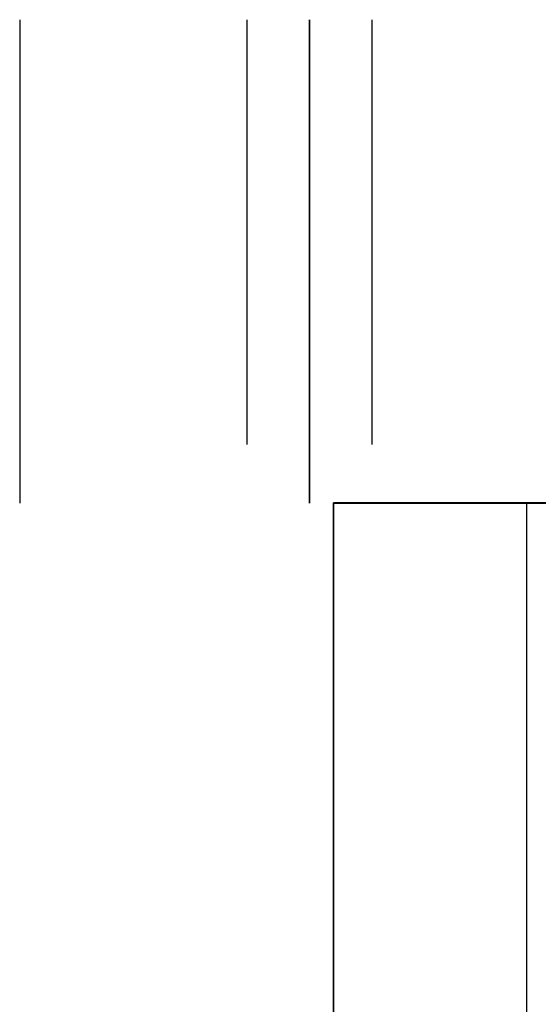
# Model space of a CAD drawing. Header units: millimetres. Extents: x -413 to 413, y -277 to 20.
# Tile 11 of 32: x -413 to -392, y -21 to 20. Entities that reach past the tile are written whole.
import ezdxf

# ---------------------------------------------------------------- set-up
doc = ezdxf.new("R2010")
doc.units = ezdxf.units.MM
doc.layers.add('Défaut', color=7, linetype='Continuous', true_color=0x000000)

# ---------------------------------------------------------------- blocks, each defined once
blk = doc.blocks.new('Shelf Library Rails_1852 v1')
at = {"layer": 'Défaut'}
for p, q in [((12.759, 1852.503, 0), (12.759, 1852.503, 20)), ((12.759, 1784.853, 0), (12.759, 1784.853, 17.565)), ((12.759, 1779.653, 0), (12.759, 1779.653, 17.565)), ((12.759, 961.103, 0), (12.759, 961.103, 17.565)), ((12.759, 955.903, 0), (12.759, 955.903, 17.565)), ((24.759, 926.503, 0), (24.759, 926.503, 7.7)), ((12.759, 73.353, 0), (12.759, 73.353, 17.565)), ((12.759, 68.153, 0), (12.759, 68.153, 17.565)), ((12.759, 0.503, 20), (12.759, 0.503, 0))]:
    blk.add_line(p, q, dxfattribs=at)
for points in [[(24.759, 1852.503, 0), (24.759, 1852.503, 10), (24.759, 1852.503, 20)], [(10.159, 1782.253, 17.565), (10.159, 1782.253, 8.782), (10.159, 1782.253, 0)], [(15.359, 1782.253, 0), (15.359, 1782.253, 8.782), (15.359, 1782.253, 17.565)], [(10.159, 958.503, 17.565), (10.159, 958.503, 8.782), (10.159, 958.503, 0)], [(15.359, 958.503, 0), (15.359, 958.503, 8.782), (15.359, 958.503, 17.565)], [(10.159, 70.753, 17.565), (10.159, 70.753, 8.782), (10.159, 70.753, 0)], [(15.359, 70.753, 0), (15.359, 70.753, 8.782), (15.359, 70.753, 17.565)], [(24.759, 0.503, 0), (24.759, 0.503, 10), (24.759, 0.503, 20)]]:
    blk.add_open_spline(points, degree=2, dxfattribs=at)
blk = doc.blocks.new('Document1')
at = {"layer": 'Défaut', "extrusion": (1, -1.249e-16, 3.509e-14), "rotation": 360}
blk.add_blockref('Shelf Library Rails_1852 v1', (-7211.372, -16.387, 5522.042), dxfattribs=at)
blk = doc.blocks.new('Cabinet Top Panel v6')
at = {"layer": 'Défaut'}
for q in [(400, 135, 8), (-400, -135, 8)]:
    blk.add_line((-400, 135, 8), q, dxfattribs=at)
for points in [[(-389, 135), (-394.5, 135), (-400, 135)], [(-400, 135), (-400, 135, 8), (-400, 135, 16)], [(-400, 135, 16), (0, 135, 16), (400, 135, 16)], [(-400, 135), (-400, 0), (-400, -135)], [(-400, -135, 16), (-400, 0, 16), (-400, 135, 16)]]:
    blk.add_open_spline(points, degree=2, dxfattribs=at)
blk = doc.blocks.new('Cabinet Bottom Panel v2')
at = {"layer": 'Défaut'}
for q in [(400, 135, 8), (-400, -135, 8)]:
    blk.add_line((-400, 135, 8), q, dxfattribs=at)
for points in [[(-389, 135), (-394.5, 135), (-400, 135)], [(-400, 135), (-400, 135, 8), (-400, 135, 16)], [(-400, 135, 16), (0, 135, 16), (400, 135, 16)], [(-400, 135), (-400, 0), (-400, -135)], [(-400, -135, 16), (-400, 0, 16), (-400, 135, 16)]]:
    blk.add_open_spline(points, degree=2, dxfattribs=at)

msp = doc.modelspace()

# ---------------------------------------------------------------- linework, layer by layer
at = {"layer": 'Défaut'}
for p, q in [((-400, 0, 933), (-400, -270, 933)), ((-391.05, 0, 933), (-400, 0, 933)), ((-400, 0, 1768), (-400, -270, 1768)), ((-391.05, 0, 1768), (-400, 0, 1768)), ((-400, 0, 1383), (-400, -270, 1383)), ((-391.05, 0, 1383), (-400, 0, 1383)), ((-400, -0.015, 340), (-384, -0.015, 340)), ((-392, -0.015, 664), (-392, -0.015, 16))]:
    msp.add_line(p, q, dxfattribs=at)
for points in [[(-400, 0, 925), (-400, -135, 925), (-400, -270, 925)], [(-400, -270, 941), (-400, -135, 941), (-400, 0, 941)], [(-400, 0, 941), (-400, 0, 933), (-400, 0, 925)], [(400, 0, 925), (0, 0, 925), (-400, 0, 925)], [(-400, 0, 941), (0, 0, 941), (400, 0, 941)], [(-400, 0, 1760), (-400, -135, 1760), (-400, -270, 1760)], [(-400, -270, 1776), (-400, -135, 1776), (-400, 0, 1776)], [(-400, 0, 1776), (-400, 0, 1768), (-400, 0, 1760)], [(400, 0, 1760), (0, 0, 1760), (-400, 0, 1760)], [(-400, 0, 1776), (0, 0, 1776), (400, 0, 1776)], [(-400, 0, 1375), (-400, -135, 1375), (-400, -270, 1375)], [(-400, -270, 1391), (-400, -135, 1391), (-400, 0, 1391)], [(-400, 0, 1391), (-400, 0, 1383), (-400, 0, 1375)], [(400, 0, 1375), (0, 0, 1375), (-400, 0, 1375)], [(-400, 0, 1391), (0, 0, 1391), (400, 0, 1391)], [(-400, -0.015, 664), (-392, -0.015, 664), (-384, -0.015, 664)], [(-400, -270.015, 664), (-400, -135.015, 664), (-400, -0.015, 664)], [(-400, -270.015, 16), (-400, -135.015, 16), (-400, -0.015, 16)], [(-384, -0.015, 16), (-392, -0.015, 16), (-400, -0.015, 16)], [(-400, -0.015, 16), (-400, -0.015, 340), (-400, -0.015, 664)], [(-400, -270.015, 340), (-400, -135.015, 340), (-400, -0.015, 340)], [(-392, -270.015, 664), (-392, -135.015, 664), (-392, -0.015, 664)], [(-392, -270.015, 16), (-392, -135.015, 16), (-392, -0.015, 16)]]:
    msp.add_open_spline(points, degree=2, dxfattribs=at)

# ---------------------------------------------------------------- block references
at = {"layer": 'Défaut', "xscale": -1, "rotation": 90}
msp.add_blockref('Document1', (-7599.613, 5542.027, 278.884), dxfattribs=at)
at = {"layer": 'Défaut'}
for name, p in [('Cabinet Top Panel v6', (0, -135.015, 664)), ('Cabinet Bottom Panel v2', (0, -135.015))]:
    msp.add_blockref(name, p, dxfattribs=at)

doc.saveas('drawing.dxf')
